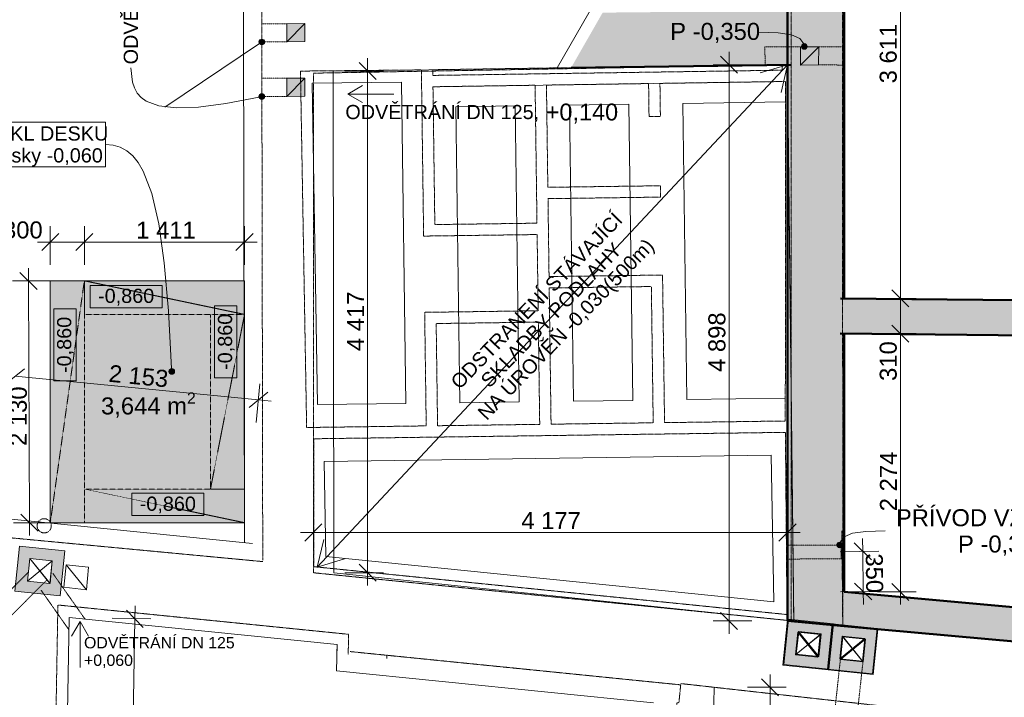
# Model space of a CAD drawing. Header units: millimetres. Extents: x -21760 to 4058, y -709 to 20030.
# Tile 3 of 5: x -13112 to -4437, y 7877 to 13844. Entities that reach past the tile are written whole.
import ezdxf

# ---------------------------------------------------------------- set-up
doc = ezdxf.new("R2010")
doc.units = ezdxf.units.MM
doc.header["$MEASUREMENT"] = 0
for name, pattern in [('Čerchovaná M', [4.5, 2.5, -0.85, 0.3, -0.85]), ('čárkovaná 3', [1.5, 1, -0.5]), ('Čárkovaná M', [4.5, 2.5, -2]), ('Čárkovaná S', [2.5, 1.5, -1])]:
    doc.linetypes.add(name, pattern=pattern)
for name, color, linetype in [('3._POHLED ZÁPADNÍ_2_0', 7, 'Continuous'), ('3._POHLED ZÁPADNÍ_2_2D prvky - obecné', 7, 'Continuous'), ('3._POHLED ZÁPADNÍ_2_Anotace - SP', 7, 'Continuous'), ('3._POHLED ZÁPADNÍ_2_Bourané_2D prvky - obecné', 7, 'Continuous'), ('3._POHLED ZÁPADNÍ_2_Bourané_3D prvky fasada stavajici', 7, 'Continuous'), ('3._POHLED ZÁPADNÍ_2_Bourané_Anotace - SP', 7, 'Continuous'), ('3._POHLED ZÁPADNÍ_2_Bourané_Konstrukce - nosné', 7, 'Continuous'), ('3._POHLED ZÁPADNÍ_2_Bourané_Kresby a obrázky', 7, 'Continuous'), ('3._POHLED ZÁPADNÍ_2_Bourané_Kóty - SP', 7, 'Continuous'), ('3._POHLED ZÁPADNÍ_2_Bourané_Situace - terén', 7, 'Continuous'), ('3._POHLED ZÁPADNÍ_2_Bourané_Výplně - Povrchové', 7, 'Continuous'), ('3._POHLED ZÁPADNÍ_2_Konstrukce - nosné', 7, 'Continuous'), ('3._POHLED ZÁPADNÍ_2_Kresby a obrázky', 7, 'Continuous'), ('3._POHLED ZÁPADNÍ_2_Kóty - SP', 7, 'Continuous'), ('3._POHLED ZÁPADNÍ_2_Situace - terén', 7, 'Continuous'), ('3._POHLED ZÁPADNÍ_2_Výplně - Povrchové', 7, 'Continuous'), ('3._POHLED ZÁPADNÍ_2_Výplně – Řezové', 7, 'Continuous')]:
    doc.layers.add(name, color=color, linetype=linetype)
doc.styles.add('GENEROVANÝ_STYL_1', font='txt')
doc.styles.add('GENEROVANÝ_STYL_2', font='txt')

msp = doc.modelspace()

# ---------------------------------------------------------------- hatches: boundary and pattern name
at = {"layer": '3._POHLED ZÁPADNÍ_2_Anotace - SP', "linetype": 'Continuous', "lineweight": 13}
for points in [[(-6224.6, 13607.9), (-6222.7, 13598.4), (-6217.3, 13590.3), (-6209.2, 13584.8), (-6199.6, 13582.9), (-6190, 13584.8), (-6181.9, 13590.3), (-6176.5, 13598.4), (-6174.6, 13607.9), (-6176.5, 13617.5), (-6181.9, 13625.6), (-6190, 13631), (-6199.6, 13632.9), (-6209.2, 13631), (-6217.3, 13625.6), (-6222.7, 13617.5)], [(-11003.9, 13167.6), (-11002, 13158), (-10996.6, 13149.9), (-10988.5, 13144.5), (-10978.9, 13142.6), (-10969.3, 13144.5), (-10961.2, 13149.9), (-10955.8, 13158), (-10953.9, 13167.6), (-10955.8, 13177.2), (-10961.2, 13185.3), (-10969.3, 13190.7), (-10978.9, 13192.6), (-10988.5, 13190.7), (-10996.6, 13185.3), (-11002, 13177.2)]]:
    msp.add_hatch(color=154, dxfattribs=at).paths.add_polyline_path(points)
at = {"layer": '3._POHLED ZÁPADNÍ_2_Bourané_Anotace - SP', "linetype": 'Continuous', "lineweight": 13, "true_color": 0xe4ad2c}
for points in [[(-11797.2, 10746.9), (-11795.3, 10737.3), (-11789.9, 10729.2), (-11781.8, 10723.8), (-11772.2, 10721.9), (-11762.7, 10723.8), (-11754.6, 10729.2), (-11749.1, 10737.3), (-11747.2, 10746.9), (-11749.1, 10756.5), (-11754.6, 10764.6), (-11762.7, 10770), (-11772.2, 10771.9), (-11781.8, 10770), (-11789.9, 10764.6), (-11795.3, 10756.5)], [(-5912.5, 9218.5), (-5910.6, 9208.9), (-5905.2, 9200.8), (-5897.1, 9195.4), (-5887.5, 9193.5), (-5877.9, 9195.4), (-5869.8, 9200.8), (-5864.4, 9208.9), (-5862.5, 9218.5), (-5864.4, 9228.1), (-5869.8, 9236.2), (-5877.9, 9241.6), (-5887.5, 9243.5), (-5897.1, 9241.6), (-5905.2, 9236.2), (-5910.6, 9228.1)]]:
    msp.add_hatch(color=42, dxfattribs=at).paths.add_polyline_path(points)
at = {"layer": '3._POHLED ZÁPADNÍ_2_Bourané_Konstrukce - nosné', "linetype": 'Continuous', "lineweight": 0, "true_color": 0xfdfdf1}
msp.add_hatch(color=7, dxfattribs=at).paths.add_polyline_path([(-11131.4, 9414.7), (-11131.4, 11544.7), (-12842.4, 11544.7), (-12842.4, 9414.7)])
at = {"layer": '3._POHLED ZÁPADNÍ_2_Bourané_Výplně - Povrchové', "linetype": 'Continuous', "lineweight": 0, "true_color": 0xcbcab1}
h = msp.add_hatch(color=9, dxfattribs=at)
h.paths.add_polyline_path([(-6387.6, 8161.6), (-5989.7, 8120.5), (-5948.7, 8518.4), (-6346.6, 8559.4)])
h.paths.add_polyline_path([(-6277.9, 8250.8), (-6257.3, 8449.7), (-6058.4, 8429.2), (-6078.9, 8230.2)], flags=0)
h = msp.add_hatch(color=9, dxfattribs=at)
h.paths.add_polyline_path([(-5989.7, 8120.5), (-5591.8, 8079.4), (-5550.8, 8477.3), (-5948.7, 8518.4)])
h.paths.add_polyline_path([(-5880, 8209.7), (-5859.5, 8408.6), (-5660.5, 8388.1), (-5681.1, 8189.2)], flags=0)
at = {"layer": '3._POHLED ZÁPADNÍ_2_Konstrukce - nosné', "linetype": 'Continuous', "lineweight": 13}
msp.add_hatch(color=154, dxfattribs=at).paths.add_polyline_path([(-11003.9, 13647.7), (-11002, 13638.1), (-10996.6, 13630), (-10988.5, 13624.6), (-10978.9, 13622.7), (-10969.3, 13624.6), (-10961.2, 13630), (-10955.8, 13638.1), (-10953.9, 13647.7), (-10955.8, 13657.3), (-10961.2, 13665.4), (-10969.3, 13670.8), (-10978.9, 13672.7), (-10988.5, 13670.8), (-10996.6, 13665.4), (-11002, 13657.3)])
at = {"layer": '3._POHLED ZÁPADNÍ_2_Výplně - Povrchové', "linetype": 'Continuous', "lineweight": 0, "true_color": 0xcbcbcb}
h = msp.add_hatch(color=9, dxfattribs=at)
h.paths.add_polyline_path([(-13154.1, 8810.5), (-12756.3, 8769.5), (-12715.2, 9167.4), (-13113.1, 9208.4)])
h.paths.add_polyline_path([(-13044.4, 8899.7), (-13023.9, 9098.7), (-12824.9, 9078.2), (-12845.5, 8879.2)], flags=0)
h = msp.add_hatch(color=9, dxfattribs=at)
h.paths.add_polyline_path([(-6380.4, 8167.4), (-5982.5, 8126.3), (-5941.5, 8524.2), (-6339.3, 8565.3)])
h.paths.add_polyline_path([(-6270.7, 8256.6), (-6250.1, 8455.5), (-6051.2, 8435), (-6071.7, 8236)], flags=0)
h = msp.add_hatch(color=9, dxfattribs=at)
h.paths.add_polyline_path([(-5995.2, 8126.1), (-5597.3, 8085.1), (-5556.3, 8482.9), (-5954.1, 8524)])
h.paths.add_polyline_path([(-5885.5, 8215.3), (-5864.9, 8414.3), (-5666, 8393.7), (-5686.5, 8194.8)], flags=0)
at = {"layer": '3._POHLED ZÁPADNÍ_2_Výplně – Řezové', "linetype": 'Continuous', "lineweight": 13}
for points in [[(-6347.6, 8851.1), (-5847.6, 8805.8), (-5847.6, 13971.3), (-5962.6, 13971.3), (-5962.6, 13921.3), (-6347.6, 13921.3)], [(-6314.2, 13922.2), (-7976, 13905.9), (-8254, 13421.2), (-6314.2, 13447.4)], [(-5881.4, 11389.6), (-5884.4, 11079.6), (-3374.6, 11055.1), (-3371.6, 11365)], [(-6347.6, 8851.1), (-6347.6, 8549.8), (-5847.6, 8805.8)], [(-5847.6, 8805.8), (-6347.6, 8549.8), (-5847.6, 8504.6)], [(-890.6, 8357.5), (-5847.6, 8805.8), (-5847.6, 8504.6), (-892, 8056.4)]]:
    msp.add_hatch(color=254, dxfattribs=at).paths.add_polyline_path(points)
at = {"layer": '3._POHLED ZÁPADNÍ_2_Výplně – Řezové', "linetype": 'Continuous', "lineweight": 0, "true_color": 0xd8ebd3}
for points in [[(-10759.2, 13647.7), (-10600, 13810.2), (-10759.2, 13808.2)], [(-10759.2, 13647.7), (-10598.7, 13650.9), (-10600, 13810.2)], [(-6072.4, 13606.2), (-6232.9, 13603.8), (-6232.5, 13444.5)], [(-6072.4, 13606.2), (-6232.5, 13444.5), (-6073.2, 13445.7)], [(-10759.2, 13167.6), (-10600, 13330.1), (-10759.2, 13328.1)], [(-10759.2, 13167.6), (-10598.7, 13170.8), (-10600, 13330.1)], [(-10759.2, 13167.6), (-10600, 13330.1), (-10759.2, 13328.1)], [(-10759.2, 13167.6), (-10598.7, 13170.8), (-10600, 13330.1)]]:
    msp.add_hatch(color=254, dxfattribs=at).paths.add_polyline_path(points)

# ---------------------------------------------------------------- linework, layer by layer
at = {"layer": '3._POHLED ZÁPADNÍ_2_2D prvky - obecné', "color": 7, "linetype": 'Continuous', "lineweight": 13}
for p, q in [((-20460.1, 10179.5), (-11062.2, 9232.3)), ((-7527.3, 7830), (-10320.2, 8111.1)), ((-7098.4, 2567.8), (-6994.6, 7965.6))]:
    msp.add_line(p, q, dxfattribs=at)
at = {"layer": '3._POHLED ZÁPADNÍ_2_2D prvky - obecné', "color": 8, "linetype": 'Čárkovaná M', "lineweight": 13}
msp.add_line((-7287.1, 7998.2), (-1041.7, 7302.2), dxfattribs=at)
at = {"layer": '3._POHLED ZÁPADNÍ_2_2D prvky - obecné', "color": 7, "linetype": 'Continuous', "lineweight": 13, "flags": 128}
for points in [[(-11148, 18778.7), (-11142, 15386.5), (-11130.4, 9239.1)], [(-7228.7, 15414.3), (-8376.5, 13419.4)], [(-12727.3, 5745.8), (-12677.4, 8579.6), (-10316.1, 8341.9), (-10317.5, 8263.3)], [(-12727.3, 5745.8), (-12677.4, 8579.6)], [(-12727.3, 5745.8), (-12677.4, 8579.6)], [(-12727.3, 5745.8), (-12677.4, 8579.6)], [(-12677.4, 8579.6), (-10316.1, 8341.9)], [(-12677.4, 8579.6), (-10316.1, 8341.9)], [(-12677.4, 8579.6), (-10316.1, 8341.9)], [(-10316.1, 8341.9), (-10320.2, 8111.1)], [(-10316.1, 8341.9), (-10317.5, 8263.3)]]:
    msp.add_lwpolyline(points, dxfattribs=at)
at = {"layer": '3._POHLED ZÁPADNÍ_2_2D prvky - obecné', "color": 7, "linetype": 'Čárkovaná M', "lineweight": 13, "flags": 128}
for points in [[(-10988.1, 18766.4), (-10970.7, 9084.1)], [(-5863.8, 17790.5), (-5860.8, 8505.3), (-6314.2, 8546.3), (-6314.2, 18403.4), (-5862.9, 18374), (-5862.9, 18372.2)], [(-317.5, 17939.6), (-395.3, 8006.5), (-321.9, 351.5), (-15992.4, 349.7), (-15830.8, 9530.2), (-10970.7, 9072.3)], [(-5868.5, 9343.4), (-5860.8, 8505.3), (-894.3, 8056.6), (-886.7, 8863.3)], [(-10217.7, 8252.9), (-10214.5, 8432.1), (-12775.5, 8690), (-12829.7, 5611.6), (-7363, 5470.2)], [(-7288.4, 7986.8), (-10202.1, 8280.1)], [(-7288.4, 7986.8), (-9877.7, 8247.5), (-9878.2, 8217.8)], [(-7371.5, 5470.4), (-7321.3, 7829.3), (-7304.4, 7827.6), (-7288.4, 7986.8)]]:
    msp.add_lwpolyline(points, dxfattribs=at)
at = {"layer": '3._POHLED ZÁPADNÍ_2_2D prvky - obecné', "color": 7, "linetype": 'Continuous', "lineweight": 13, "flags": 128}
msp.add_lwpolyline([(-6347.9, 13446.9), (-10351.6, 13389.6), (-10343.5, 8974), (-6292.4, 8549.1)], close=True, dxfattribs=at)
at = {"layer": '3._POHLED ZÁPADNÍ_2_Anotace - SP', "color": 154, "linetype": 'Continuous', "lineweight": 13, "flags": 128}
for points in [[(-6204.3, 13632.5), (-6238.7, 13679.6), (-6311.3, 13710.6), (-6429.1, 13727.6), (-6599.1, 13732.8)], [(-11003.3, 13162.4), (-11295, 13106.6), (-11537.2, 13074.5), (-11733.1, 13066.8), (-11886, 13084.2), (-11999.1, 13127.5), (-12041.9, 13159), (-12075.9, 13197.3), (-12101.7, 13242.4), (-12119.6, 13294.4), (-12133.4, 13419.4)]]:
    msp.add_lwpolyline(points, dxfattribs=at)
at = {"layer": '3._POHLED ZÁPADNÍ_2_Anotace - SP', "color": 154, "linetype": 'Continuous', "lineweight": 13}
for centre in [(-6199.6, 13607.9), (-10978.9, 13167.6)]:
    msp.add_circle(centre, 25, dxfattribs=at)
at = {"layer": '3._POHLED ZÁPADNÍ_2_Bourané_2D prvky - obecné', "color": 42, "linetype": 'Continuous', "lineweight": 13, "true_color": 0xe4ad2c}
msp.add_line((-5874.8, 9097), (-5875.5, 9222), dxfattribs=at)
at = {"layer": '3._POHLED ZÁPADNÍ_2_Bourané_2D prvky - obecné', "color": 42, "linetype": 'Čárkovaná M', "lineweight": 13, "true_color": 0xe4ad2c, "flags": 128}
for points in [[(-9473.2, 13403), (-9472.4, 13353.1), (-6394.3, 13399.1), (-6394.7, 13449.1)], [(-9471.1, 13253.1), (-9454.6, 12039.8), (-8554.7, 12052), (-8571.2, 13266.6)], [(-9430.5, 10268.5), (-9442.7, 11168.4), (-8542.8, 11180.7), (-8530.6, 10280.8)], [(-10520.9, 9027.4), (-10522, 10153.7), (-6366.1, 10210.2), (-6352, 8606.1)]]:
    msp.add_lwpolyline(points, close=True, dxfattribs=at)
for points in [[(-10638.4, 13391.2), (-9573.1, 13401.5)], [(-10638.4, 13391.2), (-10584.1, 10252.8), (-9530.5, 10267.2)], [(-9573.1, 13401.5), (-9553.2, 11938.4)], [(-8471.2, 13268), (-7571.3, 13281.5), (-7567.4, 12990.9), (-7467.4, 12992.2), (-7471.3, 13283)], [(-6393.4, 13299.2), (-7471.3, 13283)], [(-7430.7, 10295.7), (-6367, 10310.2), (-6363.8, 13299.2)], [(-8471.2, 13268), (-8459, 12368), (-7467.4, 12381.5), (-7466, 12281.6), (-8457.6, 12268.1), (-8448.3, 11581.9), (-7448.4, 11595.5)], [(-9553.2, 11938.4), (-8553.3, 11952), (-8544.2, 11280.7), (-9544.1, 11267.1)], [(-7448.4, 11595.5), (-7430.7, 10295.7)], [(-8430.6, 10282.1), (-8446.9, 11481.9), (-7547, 11494.2), (-7530.7, 10294.4)], [(-9544.1, 11267.1), (-9530.5, 10267.2)], [(-8430.6, 10282.1), (-7530.7, 10294.4)]]:
    msp.add_lwpolyline(points, dxfattribs=at)
at = {"layer": '3._POHLED ZÁPADNÍ_2_Bourané_2D prvky - obecné', "color": 42, "linetype": 'Continuous', "lineweight": 13, "true_color": 0xe4ad2c, "flags": 128}
for points in [[(-9748.2, 13292.7), (-10536.6, 13285.1)], [(-10536.6, 13285.1), (-10487.5, 10454.1)], [(-9748.2, 13292.7), (-9710.4, 10464.7)], [(-9471.1, 13253.1), (-6363.8, 13299.2)], [(-8268.8, 13091.1), (-7746.1, 13098.9)], [(-7746.1, 13098.9), (-7710.6, 10492)], [(-7268.9, 13106), (-6364, 13119.1)], [(-7268.9, 13106), (-7233.4, 10498.4)], [(-9268.7, 13076.1), (-8746, 13083.9)], [(-9268.7, 13076.1), (-9233.2, 10471.2)], [(-8746, 13083.9), (-8710.5, 10478.3)], [(-8268.8, 13091.1), (-8233.3, 10484.8)], [(-7233.4, 10498.4), (-6370.5, 10510.2)], [(-10487.5, 10454.1), (-9710.4, 10464.7)], [(-9233.2, 10471.2), (-8710.5, 10478.3)], [(-8233.3, 10484.8), (-7710.6, 10492)], [(-6468.7, 8718.4), (-10414.4, 9117.1), (-10428.9, 9954.9), (-6491.1, 10008.5)], [(-6491.1, 10008.5), (-6468.7, 8718.4)]]:
    msp.add_lwpolyline(points, dxfattribs=at)
at = {"layer": '3._POHLED ZÁPADNÍ_2_Bourané_3D prvky fasada stavajici', "color": 42, "linetype": 'Čerchovaná M', "lineweight": 13, "true_color": 0xe4ad2c, "flags": 128}
msp.add_lwpolyline([(-12892.9, 9325, -1), (-12898.8, 9449.9, -1)], format="xyb", close=True, dxfattribs=at)
at = {"layer": '3._POHLED ZÁPADNÍ_2_Bourané_Anotace - SP', "color": 42, "linetype": 'Continuous', "lineweight": 13, "true_color": 0xe4ad2c}
for p, q in [((-12356.2, 12941), (-14470.4, 12941)), ((-12356.2, 12548.2), (-12356.2, 12941)), ((-14470.4, 12548.2), (-12356.2, 12548.2)), ((-11857.3, 11503.9), (-12490.9, 11503.9)), ((-12490.9, 11503.9), (-12490.9, 11307.5)), ((-11857.3, 11307.5), (-11857.3, 11503.9)), ((-12615.5, 11297.1), (-12812, 11297.1)), ((-12812, 11297.1), (-12812, 10663.5)), ((-12615.5, 10663.5), (-12615.5, 11297.1)), ((-12490.9, 11307.5), (-11857.3, 11307.5)), ((-11198.4, 11324.2), (-11394.9, 11324.2)), ((-11394.9, 11324.2), (-11394.9, 10690.6)), ((-11198.4, 10690.6), (-11198.4, 11324.2)), ((-11394.9, 10690.6), (-11198.4, 10690.6)), ((-12812, 10663.5), (-12615.5, 10663.5)), ((-11490.2, 9673.6), (-12123.8, 9673.6)), ((-12123.8, 9673.6), (-12123.8, 9477.1)), ((-11490.2, 9477.1), (-11490.2, 9673.6)), ((-12123.8, 9477.1), (-11490.2, 9477.1))]:
    msp.add_line(p, q, dxfattribs=at)
at = {"layer": '3._POHLED ZÁPADNÍ_2_Bourané_Anotace - SP', "color": 42, "linetype": 'Continuous', "lineweight": 13, "true_color": 0xe4ad2c, "flags": 128}
for points in [[(-11773.3, 10771.9), (-11801.3, 11281.2), (-11838.7, 11704), (-11887.3, 12045.9), (-11948.7, 12312.8), (-12024.6, 12510.3), (-12068.5, 12584.9), (-12116.7, 12644.3), (-12169.3, 12689.3), (-12226.7, 12720.5), (-12288.9, 12738.7), (-12356.2, 12744.6)], [(-5882.8, 9243.1), (-5848.4, 9290.2), (-5775.8, 9321.2), (-5658, 9338.2), (-5488.1, 9343.3)]]:
    msp.add_lwpolyline(points, dxfattribs=at)
at = {"layer": '3._POHLED ZÁPADNÍ_2_Bourané_Anotace - SP', "color": 42, "linetype": 'Continuous', "lineweight": 13, "true_color": 0xe4ad2c}
for centre in [(-11772.2, 10746.9), (-5887.5, 9218.5)]:
    msp.add_circle(centre, 25, dxfattribs=at)
at = {"layer": '3._POHLED ZÁPADNÍ_2_Bourané_Konstrukce - nosné', "color": 42, "linetype": 'Continuous', "lineweight": 20, "true_color": 0xe4ad2c}
for p, q in [((-10490.8, 9024.3), (-6347.9, 13446.9)), ((-10220.5, 13189.2), (-9816.9, 13189.2)), ((-12580.2, 8544.2), (-12580.2, 8140.7))]:
    msp.add_line(p, q, dxfattribs=at)
at = {"layer": '3._POHLED ZÁPADNÍ_2_Bourané_Konstrukce - nosné', "color": 42, "linetype": 'Continuous', "lineweight": 13, "true_color": 0xe4ad2c}
for p, q in [((-6347.9, 13446.9), (-6587.2, 13374.4)), ((-6347.9, 13446.9), (-6404.7, 13203.5)), ((-10220.5, 13189.2), (-10090.6, 13264.2)), ((-10220.5, 13189.2), (-10090.6, 13114.2)), ((-10490.8, 9024.3), (-10434, 9267.8)), ((-10490.8, 9024.3), (-10251.6, 9096.9)), ((-12580.2, 8544.2), (-12655.2, 8414.3)), ((-12580.2, 8544.2), (-12505.2, 8414.3)), ((-6277.9, 8250.8), (-6058.4, 8429.2)), ((-6257.3, 8449.7), (-6078.9, 8230.2)), ((-5880, 8209.7), (-5660.5, 8388.1)), ((-5859.5, 8408.6), (-5681.1, 8189.2))]:
    msp.add_line(p, q, dxfattribs=at)
at = {"layer": '3._POHLED ZÁPADNÍ_2_Bourané_Konstrukce - nosné', "color": 42, "linetype": 'čárkovaná 3', "lineweight": 20, "true_color": 0xe4ad2c}
for p, q in [((-12542.4, 11544.7), (-12842.4, 11544.7)), ((-12842.4, 11544.7), (-12842.4, 9414.7)), ((-12842.4, 9414.7), (-12542.4, 11544.7)), ((-12542.4, 9414.7), (-12542.4, 11544.7)), ((-11131.4, 11248.5), (-12542.4, 11544.7)), ((-12542.4, 11544.7), (-11131.4, 11544.7)), ((-12542.4, 11248.5), (-12542.4, 11544.7)), ((-11131.4, 11544.7), (-11131.4, 11248.5)), ((-11131.4, 11248.5), (-12542.4, 11248.5)), ((-11131.4, 11248.5), (-11431.4, 11248.5)), ((-11431.4, 11248.5), (-11431.4, 9710.9)), ((-11431.4, 9710.9), (-11131.4, 11248.5)), ((-11131.4, 9710.9), (-11131.4, 11248.5)), ((-12842.4, 9414.7), (-12842.4, 9710.9)), ((-12542.4, 9710.9), (-11131.4, 9414.7)), ((-12542.4, 9710.9), (-11131.4, 9710.9)), ((-11431.4, 9710.9), (-11131.4, 9710.9)), ((-11131.4, 9710.9), (-11131.4, 9414.7)), ((-12842.4, 9414.7), (-12542.4, 9414.7)), ((-11131.4, 9414.7), (-12842.4, 9414.7))]:
    msp.add_line(p, q, dxfattribs=at)
at = {"layer": '3._POHLED ZÁPADNÍ_2_Bourané_Konstrukce - nosné', "color": 42, "linetype": 'Čárkovaná S', "lineweight": 20, "true_color": 0xe4ad2c}
for p, q in [((-13337.8, 8676.2), (-13033.1, 8980.9)), ((-12536.3, 8565.4), (-12818.9, 8967.1)), ((-13217.8, 8565), (-12874.4, 8908.4)), ((-12679.3, 8473.2), (-12922.9, 8819.4))]:
    msp.add_line(p, q, dxfattribs=at)
at = {"layer": '3._POHLED ZÁPADNÍ_2_Bourané_Konstrukce - nosné', "color": 42, "linetype": 'Continuous', "lineweight": 0, "true_color": 0xe4ad2c, "flags": 128}
msp.add_lwpolyline([(-11131.4, 9414.7), (-12842.4, 9414.7), (-12842.4, 11544.7), (-11131.4, 11544.7)], close=True, dxfattribs=at)
at = {"layer": '3._POHLED ZÁPADNÍ_2_Bourané_Konstrukce - nosné', "color": 42, "linetype": 'Continuous', "lineweight": 13, "true_color": 0xe4ad2c, "flags": 128}
for points in [[(-6387.6, 8161.6), (-5989.7, 8120.5), (-5948.7, 8518.4), (-6346.6, 8559.4)], [(-5989.7, 8120.5), (-5591.8, 8079.4), (-5550.8, 8477.3), (-5948.7, 8518.4)], [(-6277.9, 8250.8), (-6257.3, 8449.7), (-6058.4, 8429.2), (-6078.9, 8230.2)], [(-5880, 8209.7), (-5859.5, 8408.6), (-5660.5, 8388.1), (-5681.1, 8189.2)]]:
    msp.add_lwpolyline(points, close=True, dxfattribs=at)
at = {"layer": '3._POHLED ZÁPADNÍ_2_Bourané_Kresby a obrázky', "color": 42, "linetype": 'Čárkovaná S', "lineweight": 13, "true_color": 0xe4ad2c}
for p, q in [((-5851.8, 9218.7), (-6341.2, 9216.2)), ((-5847.7, 9097.1), (-6356.3, 9094.5))]:
    msp.add_line(p, q, dxfattribs=at)
at = {"layer": '3._POHLED ZÁPADNÍ_2_Bourané_Kóty - SP', "color": 42, "linetype": 'Continuous', "lineweight": 13, "true_color": 0xe4ad2c}
for p, q in [((-6862.7, 13447.4), (-6862.7, 13559.9)), ((-9972.2, 13316.2), (-10122.2, 13466.2)), ((-10047.2, 13391.2), (-10047.2, 13503.7)), ((-6662.7, 13447.4), (-7003.4, 13447.4)), ((-6787.7, 13372.4), (-6937.7, 13522.4)), ((-6862.7, 8549.8), (-6862.7, 13447.4)), ((-9906.5, 13391.2), (-10247.2, 13391.2)), ((-10047.2, 8974), (-10047.2, 13391.2)), ((-12842.4, 11685.6), (-12842.4, 12026.2)), ((-12542.4, 11685.6), (-12542.4, 12026.2)), ((-11131.4, 11685.6), (-11131.4, 12026.2)), ((-12954.9, 11885.6), (-12842.4, 11885.6)), ((-12767.4, 11960.6), (-12917.4, 11810.6)), ((-12842.4, 11885.6), (-12542.4, 11885.6)), ((-12467.4, 11960.6), (-12617.4, 11810.6)), ((-12542.4, 11885.6), (-11131.4, 11885.6)), ((-11206.4, 11810.6), (-11056.4, 11960.6)), ((-11131.4, 11885.6), (-11018.9, 11885.6)), ((-13034.9, 11656.4), (-13034.4, 11543.9)), ((-13175, 11543.3), (-12834.4, 11544.7)), ((-12959.1, 11469.2), (-13109.7, 11618.5)), ((-13034.4, 11543.9), (-13025.5, 9413.9)), ((-13070.3, 10771), (-13234.1, 10636.1)), ((-13152.2, 10703.6), (-11008.7, 10496.1)), ((-11028, 10297), (-10995.2, 10636.1)), ((-11090.6, 10428.7), (-10926.9, 10563.5)), ((-11008.7, 10496.1), (-10896.8, 10485.3)), ((-13100.9, 9488.6), (-12950.2, 9339.2)), ((-10524.7, 9187.7), (-10524.7, 9528.3)), ((-6347.6, 9128.3), (-6347.6, 9468.9)), ((-13166.2, 9413.3), (-12825.5, 9414.7)), ((-13025.5, 9413.9), (-13025.1, 9301.4)), ((-10449.7, 9403.3), (-10599.7, 9253.3)), ((-6422.6, 9253.3), (-6272.6, 9403.3)), ((-10637.2, 9328.3), (-10524.7, 9328.3)), ((-10524.7, 9328.3), (-6347.6, 9328.3)), ((-6347.6, 9328.3), (-6235.1, 9328.3)), ((-5608.9, 9088.1), (-5760.9, 9236)), ((-5686.4, 9274.5), (-5684.9, 9162.1)), ((-5884.9, 9159.3), (-5544.3, 9164)), ((-5684.9, 9162.1), (-5680.1, 8808.1)), ((-10122.2, 9049), (-9972.2, 8899)), ((-9906.5, 8974), (-10247.2, 8974)), ((-10047.2, 8861.5), (-10047.2, 8974)), ((-5756.1, 8882.1), (-5604, 8734.1)), ((-5880, 8805.4), (-5539.4, 8810)), ((-5680.1, 8808.1), (-5678.5, 8695.6)), ((-12095.1, 8681.8), (-12097, 8569.4)), ((-12023.4, 8493), (-12170.7, 8645.7)), ((-6937.7, 8624.8), (-6787.7, 8474.8)), ((-12297, 8572.9), (-11956.4, 8566.9)), ((-12097, 8569.4), (-12146.9, 5735.6)), ((-6662.7, 8549.8), (-7003.4, 8549.8)), ((-6862.7, 8437.3), (-6862.7, 8549.8)), ((-6500.8, 7965.6), (-6500.8, 8078.1)), ((-6425.8, 7890.6), (-6575.8, 8040.6)), ((-6360.2, 7965.6), (-6700.8, 7965.6)), ((-6500.8, 7615.7), (-6500.8, 7965.6))]:
    msp.add_line(p, q, dxfattribs=at)
at = {"layer": '3._POHLED ZÁPADNÍ_2_Bourané_Situace - terén', "color": 42, "linetype": 'Continuous', "lineweight": 13, "true_color": 0xe4ad2c, "flags": 128}
for points in [[(-12523.6, 8824.5), (-12722.4, 8846.8), (-12702.6, 9044.2)], [(-12523.6, 8824.5), (-12505.2, 9023.7), (-12702.6, 9044.2)]]:
    msp.add_lwpolyline(points, close=True, dxfattribs=at)
at = {"layer": '3._POHLED ZÁPADNÍ_2_Konstrukce - nosné', "color": 154, "linetype": 'Continuous', "lineweight": 13}
msp.add_line((-11832.9, 13074.6), (-10999.7, 13633.8), dxfattribs=at)
at = {"layer": '3._POHLED ZÁPADNÍ_2_Konstrukce - nosné', "color": 254, "linetype": 'Continuous', "lineweight": 13}
for p, q in [((-13044.4, 8899.7), (-12824.9, 9078.2)), ((-13023.9, 9098.7), (-12845.5, 8879.2)), ((-6270.7, 8256.6), (-6051.2, 8435)), ((-6250.1, 8455.5), (-6071.7, 8236)), ((-5885.5, 8215.3), (-5666, 8393.7)), ((-5864.9, 8414.3), (-5686.5, 8194.8))]:
    msp.add_line(p, q, dxfattribs=at)
at = {"layer": '3._POHLED ZÁPADNÍ_2_Konstrukce - nosné', "color": 7, "linetype": 'Čárkovaná S', "lineweight": 20}
for p, q in [((-5938.3, 7690.1), (-5881.2, 8216.1)), ((-5739.3, 7670.1), (-5682.4, 8193.8))]:
    msp.add_line(p, q, dxfattribs=at)
at = {"layer": '3._POHLED ZÁPADNÍ_2_Konstrukce - nosné', "color": 7, "linetype": 'Continuous', "lineweight": 50, "flags": 128}
for points in [[(-5847.6, 11389.2), (-5847.6, 13971.3)], [(-6347.6, 13921.3), (-6347.6, 8549.8)], [(-8254, 13421.2), (-6314.2, 13447.4)], [(-3371.6, 11365), (-5881.4, 11389.6)], [(-5884.4, 11079.6), (-3374.6, 11055.1)], [(-5847.6, 8805.8), (-5847.6, 11079.2)], [(-890.6, 8357.5), (-5847.6, 8805.8)], [(-6347.6, 8549.8), (-5847.6, 8504.6)], [(-5847.6, 8504.6), (-892, 8056.4)]]:
    msp.add_lwpolyline(points, dxfattribs=at)
at = {"layer": '3._POHLED ZÁPADNÍ_2_Konstrukce - nosné', "color": 254, "linetype": 'Continuous', "lineweight": 13, "flags": 128}
for points in [[(-13154.1, 8810.5), (-12756.3, 8769.5), (-12715.2, 9167.4), (-13113.1, 9208.4)], [(-13044.4, 8899.7), (-13023.9, 9098.7), (-12824.9, 9078.2), (-12845.5, 8879.2)], [(-6380.4, 8167.4), (-5982.5, 8126.3), (-5941.5, 8524.2), (-6339.3, 8565.3)], [(-5995.2, 8126.1), (-5597.3, 8085.1), (-5556.3, 8482.9), (-5954.1, 8524)], [(-6270.7, 8256.6), (-6250.1, 8455.5), (-6051.2, 8435), (-6071.7, 8236)], [(-5885.5, 8215.3), (-5864.9, 8414.3), (-5666, 8393.7), (-5686.5, 8194.8)]]:
    msp.add_lwpolyline(points, close=True, dxfattribs=at)
at = {"layer": '3._POHLED ZÁPADNÍ_2_Konstrukce - nosné', "color": 154, "linetype": 'Continuous', "lineweight": 13}
msp.add_circle((-10978.9, 13647.7), 25, dxfattribs=at)
at = {"layer": '3._POHLED ZÁPADNÍ_2_Kresby a obrázky', "color": 7, "linetype": 'Čárkovaná S', "lineweight": 13}
for p, q in [((-10759.2, 13808.2), (-10978.9, 13808.2)), ((-10759.2, 13647.7), (-10978.9, 13647.7)), ((-6232.9, 13603.8), (-6546.9, 13603.8)), ((-6546.9, 13603.8), (-6544.5, 13446.9)), ((-6072.4, 13606.2), (-5852.7, 13605)), ((-6073.2, 13445.7), (-5853.5, 13444.5)), ((-10759.2, 13328.1), (-10978.9, 13328.1)), ((-10759.2, 13328.1), (-10978.9, 13328.1)), ((-10759.2, 13167.6), (-10978.9, 13167.6)), ((-10759.2, 13167.6), (-10978.9, 13167.6))]:
    msp.add_line(p, q, dxfattribs=at)
at = {"layer": '3._POHLED ZÁPADNÍ_2_Kresby a obrázky', "color": 7, "linetype": 'Čárkovaná M', "lineweight": 13, "flags": 128}
msp.add_lwpolyline([(-10524.7, 8974), (-10524.7, 13372.9), (-6347.9, 13446.9), (-6292.4, 8549.1)], close=True, dxfattribs=at)
at = {"layer": '3._POHLED ZÁPADNÍ_2_Kóty - SP', "color": 154, "linetype": 'Continuous', "lineweight": 13}
for p, q in [((-5353.3, 11389.6), (-5353.3, 15000.2)), ((-5428.3, 11464.6), (-5278.3, 11314.6)), ((-5212.7, 11389.6), (-5553.3, 11389.6)), ((-5353.3, 11079.6), (-5353.3, 11389.6)), ((-5428.3, 11154.6), (-5278.3, 11004.6)), ((-5212.7, 11079.6), (-5553.3, 11079.6)), ((-5353.3, 8805.8), (-5353.3, 11079.6)), ((-5428.3, 8880.8), (-5278.3, 8730.8)), ((-5212.7, 8805.8), (-5553.3, 8805.8)), ((-5353.3, 8693.3), (-5353.3, 8805.8))]:
    msp.add_line(p, q, dxfattribs=at)
at = {"layer": '3._POHLED ZÁPADNÍ_2_Situace - terén', "color": 8, "linetype": 'Continuous', "lineweight": 20, "flags": 128}
for points in [[(-10759.2, 13647.7), (-10759.2, 13808.2), (-10600, 13810.2)], [(-10759.2, 13647.7), (-10598.7, 13650.9), (-10600, 13810.2)], [(-6072.4, 13606.2), (-6232.9, 13603.8), (-6232.5, 13444.5)], [(-6072.4, 13606.2), (-6073.2, 13445.7), (-6232.5, 13444.5)], [(-10759.2, 13167.6), (-10759.2, 13328.1), (-10600, 13330.1)], [(-10759.2, 13167.6), (-10598.7, 13170.8), (-10600, 13330.1)], [(-10759.2, 13167.6), (-10759.2, 13328.1), (-10600, 13330.1)], [(-10759.2, 13167.6), (-10598.7, 13170.8), (-10600, 13330.1)]]:
    msp.add_lwpolyline(points, close=True, dxfattribs=at)
at = {"layer": '3._POHLED ZÁPADNÍ_2_Situace - terén', "color": 8, "linetype": 'Continuous', "lineweight": 13, "flags": 128}
for points in [[(-12844.8, 8878.9), (-12826.4, 9078), (-13023.8, 9098.6)], [(-6269.8, 8256.2), (-6247.1, 8454.9), (-6049.7, 8434.7)], [(-6269.8, 8256.2), (-6070.6, 8237.4), (-6049.7, 8434.7)], [(-5682.4, 8193.8), (-5881.2, 8216.1), (-5861.4, 8413.6)], [(-5682.4, 8193.8), (-5664, 8393), (-5861.4, 8413.6)]]:
    msp.add_lwpolyline(points, close=True, dxfattribs=at)

# ---------------------------------------------------------------- texts
at = {"layer": '3._POHLED ZÁPADNÍ_2_0', "color": 42, "linetype": 'Continuous', "lineweight": 13, "true_color": 0xe4ad2c, "insert": (-10243.1, 12929.2), "char_height": 125, "attachment_point": 7, "style": 'GENEROVANÝ_STYL_1'}
msp.add_mtext('\\A1;{\\pql;\\fArial|b0|i0|c238|p38;ODVĚTRÁNÍ DN 125,\\fArial|b0|i0|c238|p38;\\H1.184325x; +0,140\\fArial|b0|i0|c238|p38;\\H0.844363x; }', dxfattribs=at)
at = {"layer": '3._POHLED ZÁPADNÍ_2_0', "color": 42, "linetype": 'Continuous', "lineweight": 13, "true_color": 0xe4ad2c, "insert": (-8228.3, 11048.7), "char_height": 125, "width": 2591.346, "attachment_point": 8, "rotation": 45.86839, "line_spacing_factor": 0.865762, "style": 'GENEROVANÝ_STYL_1'}
msp.add_mtext('\\A1;{\\pqc;\\fArial|b0|i0|c238|p38;ODSTRANENÍ STÁVAJÍCÍ SKLADBY PODLAHY \\P\\pqc;\\fArial|b0|i0|c238|p38;NA ÚROVĚŇ -0,\\fArial|b0|i0|c238|p38;0\\fArial|b0|i0|c238|p38;30(500m)}', dxfattribs=at)
at = {"layer": '3._POHLED ZÁPADNÍ_2_0', "color": 42, "linetype": 'Continuous', "lineweight": 13, "true_color": 0xe4ad2c, "insert": (-12545.4, 8135.1), "char_height": 100, "attachment_point": 7, "line_spacing_factor": 0.926482, "style": 'GENEROVANÝ_STYL_1'}
msp.add_mtext('\\A1;{\\pql;\\fArial|b0|i0|c238|p38;ODVĚTRÁNÍ DN 125\\P\\pql;\\fArial|b0|i0|c238|p38;+0,06\\fArial|b0|i0|c238|p38;0}', dxfattribs=at)
at = {"layer": '3._POHLED ZÁPADNÍ_2_Anotace - SP', "color": 154, "linetype": 'Continuous', "lineweight": 13, "insert": (-12121.3, 14311.4), "char_height": 125, "attachment_point": 5, "rotation": 90, "style": 'GENEROVANÝ_STYL_1'}
msp.add_mtext('\\A1;{\\pqc;\\fArial|b0|i0|c238|p38; ODVĚTRÁNÍ P +2,905}', dxfattribs=at)
at = {"layer": '3._POHLED ZÁPADNÍ_2_Anotace - SP', "color": 154, "linetype": 'Continuous', "lineweight": 13, "insert": (-6985.1, 13726.8), "char_height": 150, "attachment_point": 5, "style": 'GENEROVANÝ_STYL_1'}
msp.add_mtext('\\A1;{\\pqc;\\fArial|b0|i0|c238|p38;P \\fArial|b0|i0|c238|p38;-0,350}', dxfattribs=at)
at = {"layer": '3._POHLED ZÁPADNÍ_2_Anotace - SP', "color": 42, "linetype": 'Continuous', "lineweight": 13, "true_color": 0xe4ad2c, "attachment_point": 5, "style": 'GENEROVANÝ_STYL_1'}
for s, insert, char_height, line_spacing_factor in [('\\A1;{\\pqc;\\fArial|b0|i0|c238|p38;VÝKOP PRO ZÁKL DESKU\\P\\pqc;\\fArial|b0|i0|c238|p38;spodní výška desky -0,060}', (-13413.3, 12726.7), 125, 0.924815), ('\\A1;{\\pqc;\\fArial|b0|i0|c238|p38;PŘÍVOD VZDUCHU\\P\\pqc;\\fArial|b0|i0|c238|p38;P -0,350}', (-4449.6, 9328.9), 150, 0.926482)]:
    msp.add_mtext(s, dxfattribs=dict(at, insert=insert, char_height=char_height, line_spacing_factor=line_spacing_factor))
at = {"layer": '3._POHLED ZÁPADNÍ_2_Anotace - SP', "color": 42, "linetype": 'Continuous', "lineweight": 13, "true_color": 0xe4ad2c, "char_height": 125, "attachment_point": 5, "style": 'GENEROVANÝ_STYL_1'}
for insert in [(-12174.1, 11400.7), (-11807, 9570.4)]:
    msp.add_mtext('\\A1;{\\pqc;\\fArial|b0|i0|c238|p38;-0,\\fArial|b0|i0|c238|p38;8\\fArial|b0|i0|c238|p38;60}', dxfattribs=dict(at, insert=insert))
at = {"layer": '3._POHLED ZÁPADNÍ_2_Anotace - SP', "color": 42, "linetype": 'Continuous', "lineweight": 13, "true_color": 0xe4ad2c, "char_height": 125, "attachment_point": 5, "rotation": 90, "style": 'GENEROVANÝ_STYL_1'}
for insert in [(-12708.8, 10980.3), (-11291.7, 11007.4)]:
    msp.add_mtext('\\A1;{\\pqc;\\fArial|b0|i0|c238|p38;-0,\\fArial|b0|i0|c238|p38;8\\fArial|b0|i0|c238|p38;60}', dxfattribs=dict(at, insert=insert))
at = {"layer": '3._POHLED ZÁPADNÍ_2_Konstrukce - nosné', "color": 42, "linetype": 'Continuous', "lineweight": 13, "true_color": 0xe4ad2c, "insert": (-12395.4, 10324.1), "char_height": 150, "attachment_point": 7, "style": 'GENEROVANÝ_STYL_1'}
msp.add_mtext('\\A1;{\\pql;\\fArial|b0|i0|c238|p38;3,644 m\\fArial|b0|i0|c238|p38;\\A1{\\H.66x;\\S2^  ;}}', dxfattribs=at)
at = {"layer": '3._POHLED ZÁPADNÍ_2_Kóty - SP', "color": 154, "linetype": 'Continuous', "lineweight": 13, "char_height": 150, "attachment_point": 7, "rotation": 90, "style": 'GENEROVANÝ_STYL_2'}
for s, insert, width in [('\\A1;{\\pql;\\fArial|b0|i0|c0|p38;3\xa0611}', (-5383.3, 13283.3), 497.829), ('\\A1;{\\pql;\\fArial|b0|i0|c0|p38;310}', (-5383.3, 10663.1), 341.487), ('\\A1;{\\pql;\\fArial|b0|i0|c0|p38;2\xa0274}', (-5383.3, 9515.5), 512.914)]:
    msp.add_mtext(s, dxfattribs=dict(at, insert=insert, width=width))
at = {"layer": '3._POHLED ZÁPADNÍ_2_Kóty - SP', "color": 42, "linetype": 'Continuous', "lineweight": 13, "true_color": 0xe4ad2c, "char_height": 150, "attachment_point": 7, "style": 'GENEROVANÝ_STYL_2'}
for s, insert, width in [('\\A1;{\\pql;\\fArial|b0|i0|c0|p38;300}', (-13258.9, 11915.6), 341.487), ('\\A1;{\\pql;\\fArial|b0|i0|c0|p38;1\xa0411}', (-12085.8, 11915.6), 497.829), ('\\A1;{\\pql;\\fArial|b0|i0|c0|p38;4\xa0177}', (-8692.6, 9358.3), 512.914)]:
    msp.add_mtext(s, dxfattribs=dict(at, insert=insert, width=width))
for s, insert, width, rotation in [('\\A1;{\\pql;\\fArial|b0|i0|c0|p38;4\xa0417}', (-10077.2, 10926.1), 512.914, 90), ('\\A1;{\\pql;\\fArial|b0|i0|c0|p38;4\xa0898}', (-6892.7, 10742.2), 512.914, 90), ('\\A1;{\\pql;\\fArial|b0|i0|c0|p38;2\xa0153}', (-12332.8, 10654.4), 512.914, 354.47157), ('\\A1;{\\pql;\\fArial|b0|i0|c0|p38;2\xa0130}', (-13048.7, 10090), 512.914, 89.76138), ('\\A1;{\\pql;\\fArial|b0|i0|c0|p38;350}', (-5660.5, 9143.5), 341.487, 270.7791)]:
    msp.add_mtext(s, dxfattribs=dict(at, insert=insert, width=width, rotation=rotation))

doc.saveas('drawing.dxf')
